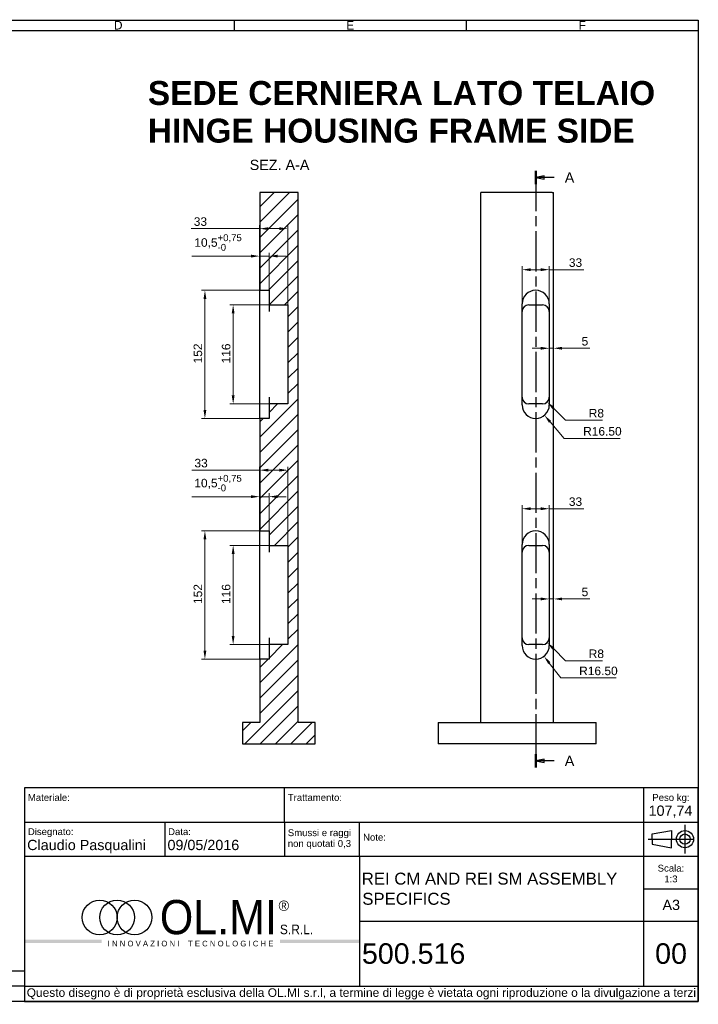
# Model space of a CAD drawing. Header units: millimetres. Extents: x 15 to 1245, y -569 to 876.
# Tile 3 of 3: x 650 to 1245, y 13 to 876. Entities that reach past the tile are written whole.
import ezdxf
from ezdxf.enums import TextEntityAlignment as Align

# ---------------------------------------------------------------- set-up
doc = ezdxf.new("R2010")
doc.units = ezdxf.units.MM
doc.header["$LTSCALE"] = 3
doc.linetypes.add('CHAIN', pattern=[0.3543, 0.2362, -0.0295, 0.0591, -0.0295])
for name, color, linetype, lineweight in [('Bordo (ISO)', 7, 'Continuous', 25), ('Linea di sezione (ISO)', 7, 'CHAIN', 25), ('Linee Cartiglio', 28, 'Continuous', 25), ('Quota (ISO)', 7, 'Continuous', 15), ('Simbolo (ISO)', 7, 'Continuous', 25), ('Titolo (ISO)', 7, 'Continuous', 15), ('Tratteggio (ISO)', 7, 'Continuous', 15), ('Visibile (ISO)', 7, 'Continuous', 25)]:
    doc.layers.add(name, color=color, linetype=linetype, lineweight=lineweight)
doc.styles.add('Etichetta testo (ISO)', font='ARIAL.TTF')
doc.styles.add('Miglioranzo', font='ARIAL.TTF')
doc.styles.add('Standard_53', font='ARIAL.TTF')
doc.styles.add('Stile testo106', font='ARIAL.TTF')
doc.styles.add('Stile testo107', font='ARIAL.TTF')
doc.styles.add('Stile testo122', font='ARIAL.TTF')
doc.styles.add('Stile testo153', font='ARIAL.TTF', dxfattribs={"width": 0.9})
doc.styles.add('Stile testo9', font='ARIAL.TTF')
doc.dimstyles.new('Migliioranzo', dxfattribs={"dimscale": 3, "dimtxt": 2.5, "dimasz": 2.5, "dimexe": 1, "dimexo": 0, "dimgap": 0.762, "dimtad": 1, "dimtoh": 1, "dimrnd": 1e-08, "dimtxsty": 'Miglioranzo', "dimcen": 0.09, "dimdle": 10, "dimclrd": 256, "dimclre": 256, "dimclrt": 256, "dimazin": 2, "dimtfac": 0.8, "dimtmove": 0, "dimatfit": 3, "dimfxl": 1, "dimtolj": 1, "dimlwd": -1, "dimlwe": -1, "dimarcsym": 0})

# ---------------------------------------------------------------- blocks, each defined once
blk = doc.blocks.new('Bordi Bordo A3')
at = {"layer": 'Bordo (ISO)'}
for p, q in [((8, 292), (415, 292)), ((8, 5), (8, 292)), ((75.83, 292), (75.83, 289)), ((143.67, 292), (143.67, 289)), ((211.5, 292), (211.5, 289)), ((279.33, 292), (279.33, 289)), ((347.17, 292), (347.17, 289)), ((415, 292), (415, 5)), ((415, 292), (415, 289)), ((5, 5), (5, 289)), ((5, 289), (415, 289)), ((5, 289), (8, 289)), ((5, 218), (8, 218)), ((5, 147), (8, 147)), ((5, 76), (8, 76)), ((8, 14), (218, 14)), ((8, 5), (8, 14)), ((26, 14), (26, 5)), ((37.4, 14), (37.4, 5)), ((52.3, 14), (52.3, 5)), ((68.2, 14), (68.2, 5)), ((86.1, 14), (86.1, 5)), ((106, 14), (106, 5)), ((127.9, 14), (127.9, 5)), ((149.8, 14), (149.8, 5)), ((218, 14), (218, 5)), ((218, 9.5), (8, 9.5)), ((415, 5), (5, 5)), ((218, 5), (8, 5))]:
    blk.add_line(p, q, dxfattribs=at)
at = {"layer": 'Bordo (ISO)', "char_height": 2.5, "style": 'Miglioranzo'}
for s, insert, width, attachment_point in [('\\fArial|b0|i0;A', (41.92, 290.5), 7.2816, 5), ('\\fArial|b0|i0;B', (109.75, 290.5), 6.0822, 5), ('C', (177.58, 290.5), 6.0822, 5), ('D', (245.42, 290.5), 7.6983, 5), ('\\fArial|b0|i0;\\W0.95;>400-1000', (96.05, 11.75), 15.9508, 5), ('\\fArial|b0|i0;\\W0.90;Tolleranza', (8.55, 7.25), 14.6684, 4), ('\\fAIGDT|b0|i0;\\W0.90;\\H2.5000;`\\fArial|b0|i0;\\W0.90;\\H2.5000;0.1', (31.7, 7.25), 7.5088, 5), ('\\fAIGDT|b0|i0;\\W0.90;\\H2.5000;`\\fArial|b0|i0;\\W0.90;\\H2.5000;0.2', (44.85, 7.25), 7.5088, 5), ('\\fAIGDT|b0|i0;\\W0.90;\\H2.5000;`\\fArial|b0|i0;\\W0.90;\\H2.5000;0.3', (60.25, 7.25), 7.5088, 5), ('\\fAIGDT|b0|i0;\\W0.90;\\H2.5000;`\\fArial|b0|i0;\\W0.90;\\H2.5000;0.5', (77.15, 7.25), 7.5088, 5), ('\\fAIGDT|b0|i0;\\W0.90;\\H2.5000;`\\fArial|b0|i0;\\W0.90;\\H2.5000;0.8', (96.05, 7.25), 7.5088, 5), ('\\fAIGDT|b0|i0;\\W0.90;\\H2.5000;`\\fArial|b0|i0;\\W0.90;\\H2.5000;1.2', (116.95, 7.25), 7.5088, 5), ('\\fAIGDT|b0|i0;\\W0.90;\\H2.5000;`\\fArial|b0|i0;\\W0.90;\\H2.5000;2', (138.85, 7.25), 7.5088, 5), ('Tolleranze angolari \\fAIGDT|b0|i0;\\H2.5000;`\\fArial|b0|i0;\\H2.5000;0,15°', (151.3, 7.25), 42.809, 4)]:
    blk.add_mtext(s, dxfattribs=dict(at, insert=insert, width=width, attachment_point=attachment_point))
for s, insert, attachment_point in [('E', (313.25, 290.5), 5), ('F', (381.08, 290.5), 5), ('4', (6.5, 253.5), 5), ('3', (6.5, 182.5), 5), ('2', (6.5, 111.5), 5), ('1', (6.5, 40.5), 5), ('\\fArial|b0|i0;\\W0.90;Intervallo', (8.5, 11.75), 4), ('\\fArial|b0|i0;\\W0.90;-6', (31.7, 11.75), 5), ('\\fArial|b0|i0;\\W0.90;>6-30', (44.85, 11.75), 5), ('\\fArial|b0|i0;\\W0.90;>30-120', (60.25, 11.75), 5), ('\\fArial|b0|i0;\\W0.90;>120-400', (77.15, 11.75), 5), ('\\fArial|b0|i0;\\W0.90;>1000-2000', (116.95, 11.75), 5), ('\\fArial|b0|i0;\\W0.90;>2000-4000', (138.85, 11.75), 5), ('Tolleranze generali ISO 2768-mK', (151.3, 11.75), 4)]:
    blk.add_mtext(s, dxfattribs=dict(at, insert=insert, attachment_point=attachment_point))
blk = doc.blocks.new('Cartigli OLMI (R)')
at = {"layer": 'Tratteggio (ISO)'}
for points in [[(0.11, 55.26), (0.11, 56.26), (22.66, 56.26), (22.66, 55.26)], [(98.11, 56.26), (74.83, 56.26), (74.83, 55.26), (98.11, 55.26)]]:
    blk.add_hatch(color=240, dxfattribs=at).paths.add_polyline_path(points)
at = {"layer": 'Bordo (ISO)', "lineweight": 25}
for p, q in [((0.11, 100.63), (0.11, 42.63)), ((197.11, 100.63), (0.11, 100.63)), ((181.11, 100.63), (181.11, 42.63)), ((197.11, 42.63), (197.11, 100.63)), ((181.11, 61.63), (197.11, 61.63)), ((0.11, 42.63), (197.11, 42.63))]:
    blk.add_line(p, q, dxfattribs=at)
at = {"layer": 'Bordo (ISO)'}
for p, q in [((76.11, 90.63), (76.11, 100.63)), ((0.11, 90.63), (197.11, 90.63)), ((41.11, 90.63), (41.11, 80.63)), ((76.11, 90.63), (76.11, 80.63)), ((98.11, 80.63), (98.11, 90.63)), ((183.63, 87.13), (189.3, 88.13)), ((183.63, 85.63), (183.63, 87.13)), ((189.3, 88.13), (189.3, 85.63)), ((183.63, 85.63), (183.63, 84.13)), ((183.63, 84.13), (189.3, 83.13)), ((189.3, 83.13), (189.3, 85.63)), ((0.11, 80.63), (197.11, 80.63)), ((98.11, 80.63), (98.11, 42.63)), ((181.11, 71.13), (197.11, 71.13)), ((98.11, 61.63), (181.11, 61.63)), ((0.11, 42.63), (0.11, 38.13)), ((197.11, 38.13), (197.11, 42.63)), ((0.11, 38.13), (197.11, 38.13))]:
    blk.add_line(p, q, dxfattribs=at)
for radius in [2.5, 1.5]:
    blk.add_circle((193.22, 85.63), radius, dxfattribs=at)
at = {"layer": 'Linee Cartiglio', "color": 251}
for centre in [(22.11, 62.73), (27.2, 62.73), (32.3, 62.73)]:
    blk.add_circle(centre, 5.09, dxfattribs=at)
at = {"layer": 'Titolo (ISO)', "lineweight": 25}
for p, q in [((193.22, 89.84), (193.22, 81.42)), ((182.42, 85.63), (195.81, 85.63))]:
    blk.add_line(p, q, dxfattribs=at)
at = {"layer": 'Linee Cartiglio', "color": 240, "insert": (24.46, 54.24), "char_height": 1.65, "width": 84.8666, "attachment_point": 7, "line_spacing_factor": 0.475285, "style": 'Standard_53'}
blk.add_mtext('\\fArial|b0|i0;\\W0.98;\\H1.6500;I N N O V A Z I O N I    T E C N O L O G I C H E', dxfattribs=at)
at = {"layer": 'Titolo (ISO)', "char_height": 2, "attachment_point": 7, "style": 'Miglioranzo'}
for s, insert in [('\\fArial|b0|i0;\\H2.0000;Materiale:', (1.11, 96.78)), ('\\fArial|b0|i0;\\H2.0000;Disegnato:', (1.11, 86.21))]:
    blk.add_mtext(s, dxfattribs=dict(at, insert=insert))
at = {"layer": 'Titolo (ISO)', "style": 'Miglioranzo'}
for s, insert, char_height, width, attachment_point in [('\\fArial|b0|i0;\\H2.0000;Trattamento:', (77.11, 96.78), 2, 16.0013, 7), ('\\fArial|b0|i0;\\H2.0000;Peso kg:', (189.11, 96.21), 2, 18.1599, 8), ('\\fArial|b0|i0;\\H2.0000;Data:', (42.11, 86.78), 2, 10.5991, 7), ('Questo disegno è di proprietà esclusiva della OL.MI s.r.l, a termine di legge è vietata ogni riproduzione o la divulgazione a terzi', (98.61, 40.38), 2.5, 196.3857, 5)]:
    blk.add_mtext(s, dxfattribs=dict(at, insert=insert, char_height=char_height, width=width, attachment_point=attachment_point))
at = {"layer": 'Titolo (ISO)', "char_height": 2, "line_spacing_factor": 0.944221, "style": 'Miglioranzo'}
for s, insert, width, attachment_point in [('\\fArial|b0|i0;\\H2.0000;Smussi e raggi non quotati 0,3', (77.11, 85.63), 22.1972, 4), ('\\fArial|b0|i0;\\H2.0000;Scala:\\P1:3', (189.11, 75.55), 14.8177, 5)]:
    blk.add_mtext(s, dxfattribs=dict(at, insert=insert, width=width, attachment_point=attachment_point))
at = {"layer": 'Titolo (ISO)', "insert": (99.11, 85.38), "char_height": 2, "attachment_point": 4, "line_spacing_factor": 0.472111, "style": 'Miglioranzo'}
blk.add_mtext('\\fArial|b0|i0;\\H2.0000;Note:\\P\\P', dxfattribs=at)
at = {"layer": 'Titolo (ISO)', "color": 251, "insert": (39.69, 67.83), "char_height": 2.5, "width": 62.0959, "attachment_point": 1, "style": 'Miglioranzo'}
blk.add_mtext('\\fArial|b0|i0;\\W0.90;\\H10.0000;OL.MI\\fArial|b0|i0;\\W0.90;\\H2.5000; \\fArial|b0|i0;\\W0.90;\\H2.7900;S.R.L.', dxfattribs=at)
at = {"layer": 'Titolo (ISO)', "color": 251, "insert": (75.95, 66.14), "char_height": 3, "attachment_point": 5, "style": 'Miglioranzo'}
blk.add_mtext('\\fArial|b0|i0;\\H3.0000;®', dxfattribs=at)
at = {"layer": 'Titolo (ISO)', "style": 'Stile testo106'}
blk.add_attdef('MATERIALE', text='', height=3, dxfattribs=at).set_placement((1.11, 95.47), align=Align.TOP_LEFT)
at = {"layer": 'Titolo (ISO)', "style": 'Stile testo153', "width": 0.9}
blk.add_attdef('TRATT_SUP', text='', height=3, dxfattribs=at).set_placement((77.11, 95.47), align=Align.TOP_LEFT)
at = {"layer": 'Titolo (ISO)'}
for tag, p, height, style in [('PESO_001', (182.58, 92.45), 3, 'Stile testo106'), ('DISEGNATORE_001', (0.91, 82.42), 3, 'Stile testo106'), ('DATA_001', (41.94, 82.42), 3, 'Stile testo106'), ('DESCRIZIONE_001', (98.73, 72.33), 3.5, 'Stile testo9'), ('DESCRIZIONE_002', (98.89, 66.44), 3.5, 'Stile testo9'), ('Dimensioni_foglio_001', (186.65, 64.9), 3, 'Stile testo106'), ('CODICE_001', (98.77, 49.18), 5.99, 'Stile testo122'), ('REV_001', (184.48, 49.17), 6, 'Stile testo107')]:
    blk.add_attdef(tag, p, '', height=height, dxfattribs=dict(at, style=style))
at = {"layer": 'Titolo (ISO)', "style": 'Stile testo106'}
blk.add_attdef('NOTE', text='', height=3, dxfattribs=at).set_placement((107.22, 86.25), align=Align.MIDDLE_LEFT)
blk = doc.blocks.new('SezioneConv2d1')
at = {"layer": 'Linea di sezione (ISO)', "linetype": 'CHAIN', "ltscale": 16.600336}
blk.add_line((367.46, 247.88), (367.46, 73.44), dxfattribs=at)
at = {"layer": 'Linea di sezione (ISO)', "linetype": 'Continuous', "lineweight": 50}
for p, q in [((367.46, 247.88), (367.46, 244)), ((367.46, 77.32), (367.46, 73.44))]:
    blk.add_line(p, q, dxfattribs=at)
at = {"layer": 'Linea di sezione (ISO)', "linetype": 'Continuous'}
for p, q in [((369.96, 246.44), (367.46, 245.94)), ((369.96, 245.94), (367.46, 245.94)), ((367.46, 245.94), (369.96, 245.44)), ((369.96, 245.44), (369.96, 246.44)), ((372.83, 245.94), (369.96, 245.94)), ((369.96, 75.88), (367.46, 75.38)), ((369.96, 75.38), (367.46, 75.38)), ((367.46, 75.38), (369.96, 74.88)), ((369.96, 74.88), (369.96, 75.88)), ((372.83, 75.38), (369.96, 75.38))]:
    blk.add_line(p, q, dxfattribs=at)
at = {"layer": 'Linea di sezione (ISO)', "linetype": 'Continuous', "flags": 128}
for points in [[(369.96, 246.44), (367.46, 245.94), (369.96, 245.44), (369.96, 246.44)], [(369.96, 75.88), (367.46, 75.38), (369.96, 74.88), (369.96, 75.88)]]:
    blk.add_lwpolyline(points, dxfattribs=at)
at = {"layer": 'Linea di sezione (ISO)'}
for points in [[(369.96, 246.44), (367.46, 245.94), (369.96, 245.44), (369.96, 246.44)], [(369.96, 75.88), (367.46, 75.38), (369.96, 74.88), (369.96, 75.88)]]:
    blk.add_solid(points, dxfattribs=at)
at = {"layer": 'Linea di sezione (ISO)', "char_height": 3, "attachment_point": 7, "style": 'Etichetta testo (ISO)'}
for insert in [(375.96, 244.44), (375.96, 73.88)]:
    blk.add_mtext('A', dxfattribs=dict(at, insert=insert))
blk = doc.blocks.new('*D38')
at = {"layer": 'Defpoints', "color": 0}
for p in [(885.05, 626.22), (837.05, 539.22), (885.05, 539.22)]:
    blk.add_point(p, dxfattribs=at)
at = {"layer": 'Quota (ISO)'}
for p, q in [((885.05, 626.22), (834.05, 626.22)), ((837.05, 618.72), (837.05, 546.72)), ((885.05, 539.22), (834.05, 539.22))]:
    blk.add_line(p, q, dxfattribs=at)
for points in [[(835.8, 618.72), (838.3, 618.72), (837.05, 626.22)], [(835.8, 546.72), (838.3, 546.72), (837.05, 539.22)]]:
    blk.add_solid(points, dxfattribs=at)
at = {"layer": 'Quota (ISO)', "insert": (827.11, 574.79), "char_height": 7.5, "attachment_point": 1, "rotation": 90, "style": 'Miglioranzo'}
blk.add_mtext('\\A1;116', dxfattribs=at)
blk = doc.blocks.new('*D39')
at = {"layer": 'Defpoints', "color": 0}
for p in [(860.3, 638.97), (812.3, 526.47), (860.3, 526.47)]:
    blk.add_point(p, dxfattribs=at)
at = {"layer": 'Quota (ISO)'}
for p, q in [((860.3, 638.97), (809.3, 638.97)), ((812.3, 631.47), (812.3, 533.97)), ((860.3, 526.47), (809.3, 526.47))]:
    blk.add_line(p, q, dxfattribs=at)
for points in [[(811.05, 631.47), (813.55, 631.47), (812.3, 638.97)], [(811.05, 533.97), (813.55, 533.97), (812.3, 526.47)]]:
    blk.add_solid(points, dxfattribs=at)
at = {"layer": 'Quota (ISO)', "insert": (802.36, 574.83), "char_height": 7.5, "attachment_point": 1, "rotation": 90, "style": 'Miglioranzo'}
blk.add_mtext('\\A1;152', dxfattribs=at)
blk = doc.blocks.new('*D40')
at = {"layer": 'Defpoints', "color": 0}
for p in [(885.05, 415.17), (837.05, 328.17), (885.05, 328.17)]:
    blk.add_point(p, dxfattribs=at)
at = {"layer": 'Quota (ISO)'}
for p, q in [((885.05, 415.17), (834.05, 415.17)), ((837.05, 407.67), (837.05, 335.67)), ((885.05, 328.17), (834.05, 328.17))]:
    blk.add_line(p, q, dxfattribs=at)
for points in [[(835.8, 407.67), (838.3, 407.67), (837.05, 415.17)], [(835.8, 335.67), (838.3, 335.67), (837.05, 328.17)]]:
    blk.add_solid(points, dxfattribs=at)
at = {"layer": 'Quota (ISO)', "insert": (827.11, 363.74), "char_height": 7.5, "attachment_point": 1, "rotation": 90, "style": 'Miglioranzo'}
blk.add_mtext('\\A1;116', dxfattribs=at)
blk = doc.blocks.new('*D41')
at = {"layer": 'Defpoints', "color": 0}
for p in [(860.3, 427.92), (812.3, 315.42), (860.3, 315.42)]:
    blk.add_point(p, dxfattribs=at)
at = {"layer": 'Quota (ISO)'}
for p, q in [((860.3, 427.92), (809.3, 427.92)), ((812.3, 420.42), (812.3, 322.92)), ((860.3, 315.42), (809.3, 315.42))]:
    blk.add_line(p, q, dxfattribs=at)
for points in [[(811.05, 420.42), (813.55, 420.42), (812.3, 427.92)], [(811.05, 322.92), (813.55, 322.92), (812.3, 315.42)]]:
    blk.add_solid(points, dxfattribs=at)
at = {"layer": 'Quota (ISO)', "insert": (802.36, 363.78), "char_height": 7.5, "attachment_point": 1, "rotation": 90, "style": 'Miglioranzo'}
blk.add_mtext('\\A1;152', dxfattribs=at)
blk = doc.blocks.new('*D42')
at = {"layer": 'Defpoints', "color": 0}
for p in [(868.55, 668.97), (868.55, 638.97), (860.3, 627.05)]:
    blk.add_point(p, dxfattribs=at)
at = {"layer": 'Quota (ISO)'}
for p, q in [((852.8, 668.97), (800.72, 668.97)), ((860.3, 627.05), (860.3, 671.97)), ((868.55, 668.97), (860.3, 668.97)), ((868.55, 638.97), (868.55, 671.97)), ((876.05, 668.97), (883.55, 668.97))]:
    blk.add_line(p, q, dxfattribs=at)
for points in [[(852.8, 670.22), (852.8, 667.72), (860.3, 668.97)], [(876.05, 670.22), (876.05, 667.72), (868.55, 668.97)]]:
    blk.add_solid(points, dxfattribs=at)
at = {"layer": 'Quota (ISO)', "insert": (803, 688.08), "char_height": 7.5, "attachment_point": 1, "style": 'Miglioranzo'}
blk.add_mtext('\\A1;10,5{\\H6.000000;\\S+0,75^ -0;}', dxfattribs=at)
blk = doc.blocks.new('*D43')
at = {"layer": 'Defpoints', "color": 0}
for p in [(885.05, 693.05), (860.3, 627.05), (885.05, 626.22)]:
    blk.add_point(p, dxfattribs=at)
at = {"layer": 'Quota (ISO)'}
for p, q in [((860.3, 693.05), (800.21, 693.05)), ((860.3, 627.05), (860.3, 696.05)), ((877.55, 693.05), (867.8, 693.05)), ((885.05, 626.22), (885.05, 696.05))]:
    blk.add_line(p, q, dxfattribs=at)
for points in [[(867.8, 694.3), (867.8, 691.8), (860.3, 693.05)], [(877.55, 694.3), (877.55, 691.8), (885.05, 693.05)]]:
    blk.add_solid(points, dxfattribs=at)
at = {"layer": 'Quota (ISO)', "insert": (802.5, 703), "char_height": 7.5, "attachment_point": 1, "style": 'Miglioranzo'}
blk.add_mtext('\\A1;33', dxfattribs=at)
blk = doc.blocks.new('*D44')
at = {"layer": 'Defpoints', "color": 0}
for p in [(868.55, 457.92), (868.55, 427.92), (860.3, 416)]:
    blk.add_point(p, dxfattribs=at)
at = {"layer": 'Quota (ISO)'}
for p, q in [((852.8, 457.92), (800.72, 457.92)), ((860.3, 416), (860.3, 460.92)), ((868.55, 457.92), (860.3, 457.92)), ((868.55, 427.92), (868.55, 460.92)), ((876.05, 457.92), (883.55, 457.92))]:
    blk.add_line(p, q, dxfattribs=at)
for points in [[(852.8, 459.17), (852.8, 456.67), (860.3, 457.92)], [(876.05, 459.17), (876.05, 456.67), (868.55, 457.92)]]:
    blk.add_solid(points, dxfattribs=at)
at = {"layer": 'Quota (ISO)', "insert": (803, 477.03), "char_height": 7.5, "attachment_point": 1, "style": 'Miglioranzo'}
blk.add_mtext('\\A1;10,5{\\H6.000000;\\S+0,75^ -0;}', dxfattribs=at)
blk = doc.blocks.new('*D45')
at = {"layer": 'Defpoints', "color": 0}
for p in [(885.05, 481.17), (860.3, 416), (885.05, 415.17)]:
    blk.add_point(p, dxfattribs=at)
at = {"layer": 'Quota (ISO)'}
for p, q in [((860.3, 416), (860.3, 484.17)), ((885.05, 415.17), (885.05, 484.17)), ((860.3, 481.17), (800.82, 481.17)), ((877.55, 481.17), (867.8, 481.17))]:
    blk.add_line(p, q, dxfattribs=at)
for points in [[(867.8, 482.42), (867.8, 479.92), (860.3, 481.17)], [(877.55, 482.42), (877.55, 479.92), (885.05, 481.17)]]:
    blk.add_solid(points, dxfattribs=at)
at = {"layer": 'Quota (ISO)', "insert": (803.11, 491.12), "char_height": 7.5, "attachment_point": 1, "style": 'Miglioranzo'}
blk.add_mtext('\\A1;33', dxfattribs=at)
blk = doc.blocks.new('*D46')
at = {"layer": 'Defpoints', "color": 0}
for p in [(1114.31, 657.05), (1090.46, 627.05), (1114.31, 627.05)]:
    blk.add_point(p, dxfattribs=at)
at = {"layer": 'Quota (ISO)'}
for p, q in [((1090.46, 627.05), (1090.46, 660.05)), ((1097.96, 657.05), (1106.81, 657.05)), ((1114.31, 627.05), (1114.31, 660.05)), ((1114.31, 657.05), (1144.5, 657.05))]:
    blk.add_line(p, q, dxfattribs=at)
for points in [[(1097.96, 658.3), (1097.96, 655.8), (1090.46, 657.05)], [(1106.81, 658.3), (1106.81, 655.8), (1114.31, 657.05)]]:
    blk.add_solid(points, dxfattribs=at)
at = {"layer": 'Quota (ISO)', "insert": (1131.47, 667), "char_height": 7.5, "attachment_point": 1, "style": 'Miglioranzo'}
blk.add_mtext('\\A1;33', dxfattribs=at)
blk = doc.blocks.new('*D47')
at = {"layer": 'Defpoints', "color": 0}
for p in [(1114.31, 447.35), (1090.46, 416), (1114.31, 416)]:
    blk.add_point(p, dxfattribs=at)
at = {"layer": 'Quota (ISO)'}
for p, q in [((1090.46, 416), (1090.46, 450.35)), ((1114.31, 416), (1114.31, 450.35)), ((1097.96, 447.35), (1106.81, 447.35)), ((1114.31, 447.35), (1144.5, 447.35))]:
    blk.add_line(p, q, dxfattribs=at)
for points in [[(1097.96, 448.6), (1097.96, 446.1), (1090.46, 447.35)], [(1106.81, 448.6), (1106.81, 446.1), (1114.31, 447.35)]]:
    blk.add_solid(points, dxfattribs=at)
at = {"layer": 'Quota (ISO)', "insert": (1131.47, 457.3), "char_height": 7.5, "attachment_point": 1, "style": 'Miglioranzo'}
blk.add_mtext('\\A1;33', dxfattribs=at)
blk = doc.blocks.new('*D48')
at = {"layer": 'Defpoints', "color": 0}
for p in [(1114.31, 391.25), (1118.06, 391.25), (1118.06, 368.2)]:
    blk.add_point(p, dxfattribs=at)
at = {"layer": 'Quota (ISO)'}
for p, q in [((1106.81, 368.2), (1099.31, 368.2)), ((1114.31, 368.2), (1118.06, 368.2)), ((1125.56, 368.2), (1149.89, 368.2))]:
    blk.add_line(p, q, dxfattribs=at)
for points in [[(1106.81, 369.45), (1106.81, 366.95), (1114.31, 368.2)], [(1125.56, 369.45), (1125.56, 366.95), (1118.06, 368.2)]]:
    blk.add_solid(points, dxfattribs=at)
at = {"layer": 'Quota (ISO)', "insert": (1142.63, 378.12), "char_height": 7.5, "attachment_point": 1, "style": 'Miglioranzo'}
blk.add_mtext('\\A1;5', dxfattribs=at)
blk = doc.blocks.new('*D49')
at = {"layer": 'Defpoints', "color": 0}
for p in [(1114.31, 588.11), (1114.31, 581.76), (1118.06, 581.76)]:
    blk.add_point(p, dxfattribs=at)
at = {"layer": 'Quota (ISO)'}
for p, q in [((1106.81, 588.11), (1099.31, 588.11)), ((1114.31, 588.11), (1118.06, 588.11)), ((1125.56, 588.11), (1149.89, 588.11))]:
    blk.add_line(p, q, dxfattribs=at)
for points in [[(1106.81, 589.36), (1106.81, 586.86), (1114.31, 588.11)], [(1125.56, 589.36), (1125.56, 586.86), (1118.06, 588.11)]]:
    blk.add_solid(points, dxfattribs=at)
at = {"layer": 'Quota (ISO)', "insert": (1142.63, 598.03), "char_height": 7.5, "attachment_point": 1, "style": 'Miglioranzo'}
blk.add_mtext('\\A1;5', dxfattribs=at)
blk = doc.blocks.new('*D50')
at = {"layer": 'Defpoints', "color": 0}
for p in [(1108.31, 545.22), (1112.55, 540.98)]:
    blk.add_point(p, dxfattribs=at)
at = {"layer": 'Quota (ISO)'}
for p, q in [((1128.58, 524.96), (1117.86, 535.68)), ((1161.01, 524.96), (1128.58, 524.96))]:
    blk.add_line(p, q, dxfattribs=at)
blk.add_solid([(1118.74, 536.56), (1116.97, 534.79), (1112.55, 540.98)], dxfattribs=at)
at = {"layer": 'Quota (ISO)', "insert": (1148.9, 534.9), "char_height": 7.5, "attachment_point": 1, "style": 'Miglioranzo'}
blk.add_mtext('\\A1;R8', dxfattribs=at)
blk = doc.blocks.new('*D51')
at = {"layer": 'Defpoints', "color": 0}
for p in [(1102.39, 538.4), (1110.1, 529.31)]:
    blk.add_point(p, dxfattribs=at)
at = {"layer": 'Quota (ISO)'}
for p, q in [((1127.26, 509.08), (1114.95, 523.59)), ((1176.46, 509.08), (1127.26, 509.08))]:
    blk.add_line(p, q, dxfattribs=at)
blk.add_solid([(1115.91, 524.4), (1114, 522.78), (1110.1, 529.31)], dxfattribs=at)
at = {"layer": 'Quota (ISO)', "insert": (1144, 519.03), "char_height": 7.5, "attachment_point": 1, "style": 'Miglioranzo'}
blk.add_mtext('\\A1;R\\fArial|b0|i0;\\H7.5000;16.50', dxfattribs=at)
blk = doc.blocks.new('*D52')
at = {"layer": 'Defpoints', "color": 0}
for p in [(1108.31, 334.17), (1112.55, 329.93)]:
    blk.add_point(p, dxfattribs=at)
at = {"layer": 'Quota (ISO)'}
for p, q in [((1128.58, 313.91), (1117.86, 324.63)), ((1161.01, 313.91), (1128.58, 313.91))]:
    blk.add_line(p, q, dxfattribs=at)
blk.add_solid([(1118.74, 325.51), (1116.97, 323.74), (1112.55, 329.93)], dxfattribs=at)
at = {"layer": 'Quota (ISO)', "insert": (1148.9, 323.85), "char_height": 7.5, "attachment_point": 1, "style": 'Miglioranzo'}
blk.add_mtext('\\A1;R8', dxfattribs=at)
blk = doc.blocks.new('*D53')
at = {"layer": 'Defpoints', "color": 0}
for p in [(1102.39, 327.35), (1109.69, 317.92)]:
    blk.add_point(p, dxfattribs=at)
at = {"layer": 'Quota (ISO)'}
for p, q in [((1124.44, 298.89), (1114.29, 312)), ((1172.98, 298.89), (1124.44, 298.89))]:
    blk.add_line(p, q, dxfattribs=at)
blk.add_solid([(1115.27, 312.76), (1113.3, 311.23), (1109.69, 317.92)], dxfattribs=at)
at = {"layer": 'Quota (ISO)', "insert": (1140.52, 308.84), "char_height": 7.5, "attachment_point": 1, "style": 'Miglioranzo'}
blk.add_mtext('\\A1;R\\fArial|b0|i0;\\H7.5000;16.50', dxfattribs=at)

msp = doc.modelspace()

# ---------------------------------------------------------------- hatches: boundary and pattern name
at = {"layer": 'Tratteggio (ISO)'}
h = msp.add_hatch(dxfattribs=at)
h.set_pattern_fill('ANSI31', color=256, scale=76.2, style=0)
h.set_pattern_definition([(45, (0, 0), (-6.73519, 6.73519), [])])
h.paths.add_polyline_path([(860.3048, 259.8494), (845.3048, 259.8494), (845.3048, 241.0994), (909.0548, 241.0994), (909.0548, 259.8494), (894.0548, 259.8494), (894.0548, 724.8494), (860.3048, 724.8494), (860.3048, 638.9744), (868.5548, 638.9744), (868.5548, 626.2244), (885.0548, 626.2244), (885.0548, 539.2244), (868.5548, 539.2244), (868.5548, 526.4744), (860.3048, 526.4744), (860.3048, 427.9244), (868.5548, 427.9244), (868.5548, 415.1745), (885.0548, 415.1745), (885.0548, 328.1745), (868.5548, 328.1745), (868.5548, 315.4244), (860.3048, 315.4244)])

# ---------------------------------------------------------------- linework, layer by layer
at = {"layer": 'Visibile (ISO)'}
for p, q in [((894.0548, 724.8494), (860.3048, 724.8494)), ((860.3048, 724.8494), (860.3048, 638.9744)), ((894.0548, 259.8494), (894.0548, 724.8494)), ((1116.9357, 724.8494), (1054.3107, 724.8494)), ((1054.3107, 259.8494), (1054.3107, 724.8494)), ((1116.9357, 724.8494), (1118.0607, 724.8494)), ((1118.0607, 259.8494), (1118.0607, 724.8494)), ((860.3048, 638.9744), (868.5548, 638.9744)), ((860.3048, 627.0494), (860.3048, 638.9744)), ((868.5548, 638.9744), (868.5548, 626.2244)), ((860.3048, 538.3994), (860.3048, 627.0494)), ((868.5548, 626.2244), (885.0548, 626.2244)), ((868.5548, 626.2244), (868.5548, 620.2244)), ((885.0548, 626.2244), (885.0548, 539.2244)), ((1090.4607, 538.3994), (1090.4607, 627.0494)), ((1096.4607, 626.2244), (1108.3107, 626.2244)), ((1114.3107, 627.0494), (1114.3107, 538.3994)), ((868.5548, 545.2244), (868.5548, 539.2244)), ((860.3048, 526.4744), (860.3048, 538.3994)), ((885.0548, 539.2244), (868.5548, 539.2244)), ((868.5548, 539.2244), (868.5548, 526.4744)), ((1108.3107, 539.2244), (1096.4607, 539.2244)), ((868.5548, 526.4744), (860.3048, 526.4744)), ((860.3048, 526.4744), (860.3048, 427.9244)), ((860.3048, 427.9244), (868.5548, 427.9244)), ((860.3048, 415.9995), (860.3048, 427.9244)), ((868.5548, 427.9244), (868.5548, 415.1745)), ((860.3048, 327.3494), (860.3048, 415.9995)), ((868.5548, 415.1745), (885.0548, 415.1745)), ((868.5548, 415.1745), (868.5548, 409.1745)), ((885.0548, 415.1745), (885.0548, 328.1745)), ((1090.4607, 327.3494), (1090.4607, 415.9995)), ((1096.4607, 415.1745), (1108.3107, 415.1745)), ((1114.3107, 415.9995), (1114.3107, 327.3494)), ((868.5548, 334.1745), (868.5548, 328.1745)), ((860.3048, 315.4244), (860.3048, 327.3494)), ((885.0548, 328.1745), (868.5548, 328.1745)), ((868.5548, 328.1745), (868.5548, 315.4244)), ((1108.3107, 328.1745), (1096.4607, 328.1745)), ((868.5548, 315.4244), (860.3048, 315.4244)), ((860.3048, 315.4244), (860.3048, 259.8494)), ((860.3048, 259.8494), (845.3048, 259.8494)), ((845.3048, 259.8494), (845.3048, 241.0994)), ((909.0548, 259.8494), (894.0548, 259.8494)), ((909.0548, 241.0994), (909.0548, 259.8494)), ((1016.8107, 259.8494), (1016.8107, 241.0994)), ((1016.8107, 259.8494), (1155.5607, 259.8494)), ((1155.5607, 241.0994), (1155.5607, 259.8494)), ((845.3048, 241.0994), (909.0548, 241.0994)), ((1155.5607, 241.0994), (1016.8107, 241.0994))]:
    msp.add_line(p, q, dxfattribs=at)
for centre, radius, start, end in [((1102.3857, 627.0494), 11.925, 0, 179.9999991), ((1096.4607, 620.2244), 6, 90, 180), ((1108.3107, 620.2244), 6, 0, 90), ((1096.4607, 545.2244), 6, 180, 270), ((1108.3107, 545.2244), 6, 270, 0), ((1102.3857, 538.3994), 11.925, 180, 0), ((1102.3857, 415.9994), 11.925, 0.0000048, 179.9999952), ((1096.4607, 409.1745), 6, 90, 180), ((1108.3107, 409.1745), 6, 0, 90), ((1096.4607, 334.1745), 6, 180, 270), ((1108.3107, 334.1745), 6, 270, 0), ((1102.3857, 327.3494), 11.925, 180, 0)]:
    msp.add_arc(centre, radius, start, end, dxfattribs=at)

# ---------------------------------------------------------------- block references
at = {"xscale": 3, "yscale": 3, "zscale": 3}
msp.add_blockref('Bordi Bordo A3', (0, 0), dxfattribs=at)
msp.add_blockref('Cartigli OLMI (R)', (653.6585, -99.3949), dxfattribs=at).add_auto_attribs({'Dimensioni_foglio_001': 'A3', 'DESCRIZIONE_001': 'REI CM AND REI SM ASSEMBLY', 'CODICE_001': '500.516', 'REV_001': '00', 'PESO_001': '107,74', 'DISEGNATORE_001': 'Claudio Pasqualini', 'DATA_001': '09/05/2016', 'DESCRIZIONE_002': 'SPECIFICS'})
at = {"layer": 'Linea di sezione (ISO)', "xscale": 3, "yscale": 3, "zscale": 3}
msp.add_blockref('SezioneConv2d1', (0, 0), dxfattribs=at)

# ---------------------------------------------------------------- texts
at = {"layer": 'Simbolo (ISO)', "insert": (762.254, 822.567), "char_height": 21, "width": 445.081558, "attachment_point": 1, "line_spacing_factor": 0.944221, "style": 'Miglioranzo'}
msp.add_mtext('{\\fArial|b1|i0;\\H21.0000;SEDE CERNIERA LATO TELAIO\\PHINGE HOUSING FRAME SIDE}', dxfattribs=at)
at = {"layer": 'Simbolo (ISO)', "insert": (851.5488, 744.3494), "char_height": 9, "attachment_point": 7, "style": 'Etichetta testo (ISO)'}
msp.add_mtext('SEZ. A-A', dxfattribs=at)

# ---------------------------------------------------------------- dimensions: what is measured, and where the dimension line sits
at = {"layer": 'Quota (ISO)'}
for base, p1, p2, override, picture, middle in [((885.0548, 693.0494), (860.3048, 627.0494), (885.0548, 626.2244), {"dimtoh": 0, "dimdec": 2, "dimlfac": 1.333333, "dimtp": 0, "dimtm": 0, "dimtdec": 2, "dimtofl": 0, "dimatfit": 2}, '*D43', (807.8643, 693.0494)), ((868.5548, 668.9744), (860.3048, 627.0494), (868.5548, 638.9744), {"dimgap": 0.762, "dimtoh": 0, "dimdec": 2, "dimlfac": 1.272727, "dimtol": 1, "dimlim": 0, "dimtp": 0.75, "dimtm": 1e-09, "dimtdec": 2, "dimtofl": 1, "dimatfit": 1}, '*D42', (822.8317, 668.9744)), ((1114.3107, 657.0494), (1090.4607, 627.0494), (1114.3107, 627.0494), {"dimtoh": 0, "dimdec": 2, "dimlfac": 1.383648, "dimtp": 0, "dimtm": 0, "dimtdec": 2, "dimtofl": 0, "dimatfit": 2}, '*D46', (1136.8431, 657.0494)), ((1114.3107, 588.1131), (1118.0607, 581.7645), (1114.3107, 581.7645), {"dimtoh": 0, "dimdec": 2, "dimlfac": 1.333333, "dimse1": 1, "dimse2": 1, "dimtp": 0, "dimtm": 0, "dimtdec": 2, "dimtofl": 1, "dimatfit": 1}, '*D49', (1145.113, 588.1131)), ((885.0548, 481.1745), (860.3048, 415.9995), (885.0548, 415.1745), {"dimtoh": 0, "dimdec": 2, "dimlfac": 1.333333, "dimtp": 0, "dimtm": 0, "dimtdec": 2, "dimtofl": 0, "dimatfit": 2}, '*D45', (808.4785, 481.1745)), ((868.5548, 457.9244), (860.3048, 415.9995), (868.5548, 427.9244), {"dimgap": 0.762, "dimtoh": 0, "dimdec": 2, "dimlfac": 1.272727, "dimtol": 1, "dimlim": 0, "dimtp": 0.75, "dimtm": 1e-09, "dimtdec": 2, "dimtofl": 1, "dimatfit": 1}, '*D44', (822.8317, 457.9244)), ((1114.3107, 447.3494), (1090.4607, 415.9995), (1114.3107, 415.9995), {"dimtoh": 0, "dimdec": 2, "dimlfac": 1.383648, "dimtp": 0, "dimtm": 0, "dimtdec": 2, "dimtofl": 0, "dimatfit": 2}, '*D47', (1136.8431, 447.3494))]:
    dim = msp.add_linear_dim(base=base, p1=p1, p2=p2, dimstyle='Migliioranzo', override=override, dxfattribs=at)
    dim.commit()
    dim.dimension.update_dxf_attribs({"geometry": picture, "text_midpoint": middle, "dimtype": 160})
for base, p1, p2, angle, override, picture, middle in [((812.3048, 526.4744), (860.3048, 638.9744), (860.3048, 526.4744), 270, {"dimtoh": 0, "dimdec": 2, "dimlfac": 1.351111, "dimtp": 0, "dimtm": 0, "dimtdec": 2, "dimtofl": 0, "dimatfit": 1}, '*D39', (812.3048, 582.7244)), ((837.0548, 539.2244), (885.0548, 626.2244), (885.0548, 539.2244), 90, {"dimtoh": 0, "dimdec": 2, "dimlfac": 1.333333, "dimtp": 0, "dimtm": 0, "dimtdec": 2, "dimtofl": 0, "dimatfit": 1}, '*D38', (837.0548, 582.7244)), ((812.3048, 315.4244), (860.3048, 427.9244), (860.3048, 315.4244), 270, {"dimtoh": 0, "dimdec": 2, "dimlfac": 1.351111, "dimtp": 0, "dimtm": 0, "dimtdec": 2, "dimtofl": 0, "dimatfit": 1}, '*D41', (812.3048, 371.6744)), ((837.0548, 328.1745), (885.0548, 415.1745), (885.0548, 328.1745), 90, {"dimtoh": 0, "dimdec": 2, "dimlfac": 1.333333, "dimtp": 0, "dimtm": 0, "dimtdec": 2, "dimtofl": 0, "dimatfit": 1}, '*D40', (837.0548, 371.6745)), ((1118.0607, 368.2045), (1114.3107, 391.2458), (1118.0607, 391.2458), 180, {"dimtoh": 0, "dimdec": 2, "dimlfac": 1.333333, "dimse1": 1, "dimse2": 1, "dimtp": 0, "dimtm": 0, "dimtdec": 2, "dimtofl": 1, "dimatfit": 1}, '*D48', (1145.113, 368.2045))]:
    dim = msp.add_linear_dim(base=base, p1=p1, p2=p2, angle=angle, dimstyle='Migliioranzo', override=override, dxfattribs=at)
    dim.commit()
    dim.dimension.update_dxf_attribs({"geometry": picture, "text_midpoint": middle, "dimtype": 160})
for center, mpoint, picture, middle in [((1108.3107, 545.2244), (1112.5533, 540.9818), '*D50', (1154.9574, 524.9598)), ((1108.3107, 334.1745), (1112.5533, 329.9318), '*D52', (1154.9574, 313.9098))]:
    dim = msp.add_radius_dim(center=center, mpoint=mpoint, dimstyle='Migliioranzo', override={"dimtih": 1, "dimdec": 2, "dimlfac": 1.333333, "dimcen": 0, "dimtp": 0, "dimtm": 0, "dimtdec": 2, "dimtofl": 0}, dxfattribs=at)
    dim.commit()
    dim.dimension.update_dxf_attribs({"geometry": picture, "text_midpoint": middle, "dimtype": 164})
for center, mpoint, picture, middle in [((1102.3857, 538.3994), (1110.1008, 529.3065), '*D51', (1160.2268, 509.0822)), ((1102.3857, 327.3494), (1109.6918, 317.9247), '*D53', (1156.7454, 298.8941))]:
    dim = msp.add_radius_dim(center=center, mpoint=mpoint, text='R\\fArial|b0|i0;\\H7.5000;16.50', dimstyle='Migliioranzo', override={"dimtih": 1, "dimdec": 2, "dimlfac": 1.333333, "dimcen": 0, "dimtp": 0, "dimtm": 0, "dimtdec": 2, "dimtofl": 0}, dxfattribs=at)
    dim.commit()
    dim.dimension.update_dxf_attribs({"geometry": picture, "text_midpoint": middle, "dimtype": 164})

doc.saveas('drawing.dxf')
